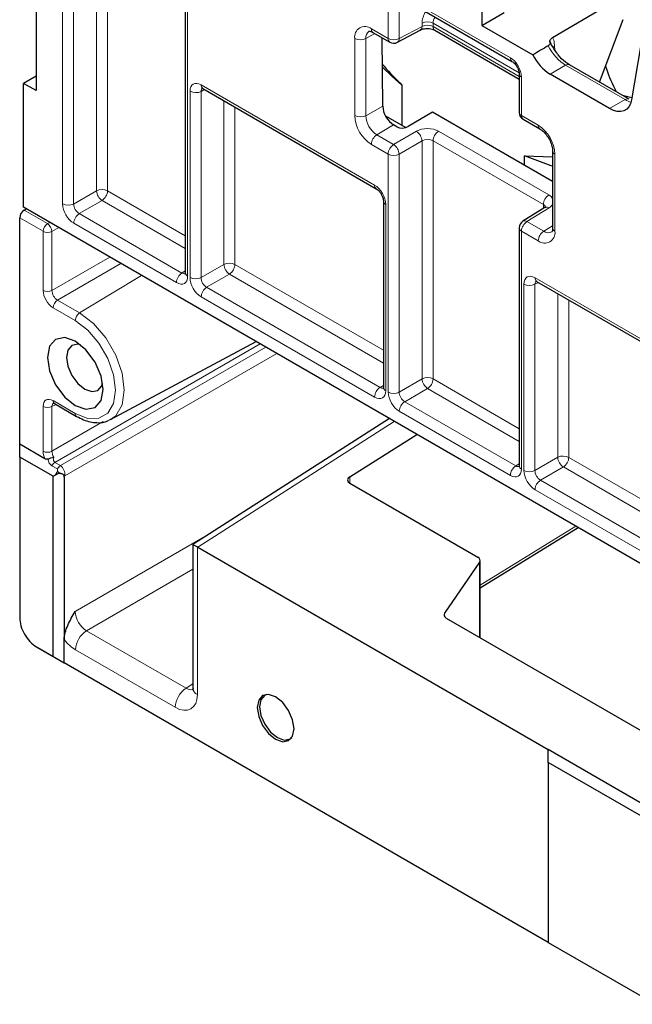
# Paper-space layout 'Blatt4' of a CAD drawing. Header units: millimetres. Extents: x 5 to 418, y 2 to 292.
# Tile 50 of 77: x 236 to 256, y 99 to 131. Entities that reach past the tile are written whole.
import ezdxf

# ---------------------------------------------------------------- set-up
doc = ezdxf.new("R2010")
doc.units = ezdxf.units.MM

psp = doc.layouts.new('Blatt4')

# ---------------------------------------------------------------- linework, layer by layer
at = {"color": 7, "linetype": 'Continuous', "lineweight": 18}
for p, q in [((237.579, 124.779), (237.579, 136)), ((237.93, 135.998), (237.93, 124.778)), ((238.655, 125.197), (238.655, 135.702)), ((239.006, 135.5), (239.006, 125.195)), ((241.551, 133.707), (241.551, 122.487)), ((248.274, 131.459), (251.804, 129.421)), ((247.921, 130.03), (247.921, 131.255)), ((248.271, 131.253), (248.271, 130.028)), ((248.271, 130.028), (248.997, 130.418)), ((248.997, 130.418), (248.997, 130.518)), ((252.082, 128.938), (249.347, 130.516)), ((249.347, 130.516), (249.347, 130.41)), ((249.347, 130.41), (252.084, 128.83)), ((246.86, 127.584), (246.86, 130.033)), ((247.496, 130.191), (247.21, 130.032)), ((247.21, 130.032), (247.21, 127.582)), ((247.387, 130.338), (247.921, 130.03)), ((253.211, 129.787), (253.212, 129.677)), ((253.56, 129.183), (253.068, 128.899)), ((255.449, 128.092), (253.56, 129.183)), ((252.157, 128.809), (252.157, 127.584)), ((241.981, 128.56), (247.49, 125.379)), ((241.627, 122.442), (241.627, 128.355)), ((242.088, 128.413), (241.978, 128.354)), ((241.978, 128.354), (241.978, 122.441)), ((242.704, 122.86), (242.704, 128.058)), ((243.054, 127.856), (243.054, 122.858)), ((247.75, 127.883), (247.21, 127.582)), ((254.957, 127.809), (255.449, 128.092)), ((252.157, 127.584), (252.691, 127.276)), ((248.094, 127.293), (247.561, 126.975)), ((247.561, 126.975), (248.094, 126.667)), ((248.094, 126.667), (248.82, 127.086)), ((249.521, 127.089), (253.026, 125.066)), ((247.921, 126.363), (247.387, 126.67)), ((248.997, 126.78), (248.271, 126.361)), ((248.997, 119.227), (248.997, 126.78)), ((252.852, 124.762), (249.347, 126.785)), ((249.347, 126.785), (249.347, 119.225)), ((247.921, 118.809), (247.921, 126.363)), ((248.271, 126.361), (248.271, 118.808)), ((253.218, 126.363), (253.218, 123.913)), ((237.93, 124.778), (238.655, 125.197)), ((239.006, 125.195), (241.477, 123.768)), ((238.832, 124.891), (238.106, 124.472)), ((241.477, 123.363), (238.832, 124.891)), ((247.844, 124.767), (247.844, 118.854)), ((252.852, 124.633), (252.852, 124.762)), ((236.356, 124.584), (237.1, 124.154)), ((238.106, 124.472), (241.371, 122.587)), ((253.032, 124.655), (252.331, 124.221)), ((236.961, 123.911), (236.215, 124.342)), ((237.1, 124.154), (237.171, 124.195)), ((241.197, 122.283), (237.933, 124.167)), ((252.331, 124.221), (252.864, 123.913)), ((236.961, 122.034), (236.961, 123.911)), ((237.455, 124.031), (237.24, 123.909)), ((237.24, 123.909), (237.24, 122.032)), ((252.157, 123.917), (252.157, 116.364)), ((252.691, 123.609), (252.157, 123.917)), ((253.145, 124.081), (252.864, 123.913)), ((237.24, 122.032), (239.079, 123.094)), ((239.433, 122.89), (237.417, 121.726)), ((241.978, 122.441), (242.704, 122.86)), ((243.054, 122.858), (247.771, 120.135)), ((241.371, 122.587), (241.477, 122.653)), ((242.88, 122.554), (242.155, 122.135)), ((247.771, 119.73), (242.88, 122.554)), ((240.085, 122.513), (238.12, 121.32)), ((252.234, 116.319), (252.234, 122.232)), ((252.695, 122.29), (252.584, 122.231)), ((252.584, 122.231), (252.584, 116.318)), ((252.588, 122.437), (265.875, 114.766)), ((242.155, 122.135), (247.664, 118.954)), ((253.31, 116.737), (253.31, 121.935)), ((237.417, 121.726), (238.12, 121.32)), ((247.49, 118.65), (241.981, 121.83)), ((253.661, 121.732), (253.661, 116.735)), ((237.983, 121.077), (237.279, 121.483)), ((243.853, 120.338), (237.333, 116.574)), ((237.51, 116.472), (244.03, 120.236)), ((244.383, 120.032), (237.65, 116.145)), ((248.271, 118.808), (248.997, 119.227)), ((249.347, 119.225), (252.084, 117.645)), ((247.664, 118.954), (247.771, 119.02)), ((249.174, 118.921), (248.448, 118.502)), ((252.084, 117.24), (249.174, 118.921)), ((237.279, 118.535), (237.983, 118.129)), ((248.448, 118.502), (251.977, 116.464)), ((236.961, 116.931), (236.961, 118.351)), ((237.369, 118.416), (237.24, 118.349)), ((237.24, 118.349), (237.24, 116.929)), ((251.804, 116.16), (248.274, 118.197)), ((237.24, 116.929), (238.872, 117.87)), ((248.113, 117.878), (241.872, 113.888)), ((252.584, 116.318), (253.31, 116.737)), ((253.661, 116.735), (266.155, 109.522)), ((237.414, 116.369), (237.237, 116.471)), ((237.333, 116.574), (237.51, 116.472)), ((237.344, 116.172), (237.412, 116.286)), ((237.412, 116.286), (237.414, 116.369)), ((251.977, 116.464), (252.084, 116.53)), ((253.487, 116.43), (252.761, 116.012)), ((266.155, 109.117), (253.487, 116.43)), ((237.65, 116.145), (237.629, 116.11)), ((246.702, 116.122), (246.702, 115.916)), ((252.761, 116.012), (266.049, 108.341)), ((265.875, 108.036), (252.588, 115.707)), ((250.843, 112.68), (253.885, 114.546)), ((237.983, 111.845), (242.167, 114.261)), ((241.863, 113.893), (241.863, 109.208)), ((241.716, 113.185), (238.336, 111.233)), ((250.824, 111.024), (250.824, 113.408)), ((249.713, 111.793), (249.713, 111.681)), ((238.336, 111.233), (241.5, 109.407)), ((241.156, 108.8), (237.992, 110.626)), ((241.5, 109.407), (241.716, 109.545))]:
    psp.add_line(p, q, dxfattribs=at)
at = {"color": 7, "linetype": 'Continuous', "lineweight": 25}
for p, q in [((241.477, 133.809), (241.477, 122.589)), ((236.734, 133.171), (236.734, 128.38)), ((248.326, 131.344), (251.855, 129.307)), ((253.147, 130.063), (254.912, 131.1)), ((250.899, 130.92), (250.899, 130.45)), ((250.899, 130.45), (251.605, 130.858)), ((250.899, 130.45), (252.521, 129.514)), ((254.632, 128.648), (255.389, 130.636)), ((247.439, 130.223), (247.972, 129.915)), ((247.75, 127.883), (247.733, 130.054)), ((248.216, 129.912), (248.942, 130.302)), ((249.399, 130.295), (252.084, 128.745)), ((255.946, 129.829), (255.654, 128.081)), ((255.574, 128.105), (253.685, 129.195)), ((236.734, 128.832), (236.339, 128.608)), ((252.084, 128.911), (252.084, 127.686)), ((254.957, 127.809), (253.068, 128.899)), ((236.339, 124.676), (236.339, 128.608)), ((236.734, 128.38), (236.339, 128.608)), ((248.36, 128.555), (248.36, 127.276)), ((242.033, 128.445), (247.542, 125.265)), ((242.036, 128.443), (242.033, 128.445)), ((255.665, 128.149), (255.367, 128.224)), ((247.834, 127.579), (248.482, 127.205)), ((249.326, 127.696), (248.554, 127.235)), ((253.145, 125.492), (249.326, 127.696)), ((248.2, 127.232), (248.094, 127.293)), ((252.209, 127.47), (252.742, 127.162)), ((252.249, 126.31), (253.145, 126.273)), ((252.249, 126.009), (252.249, 126.31)), ((253.145, 126.465), (253.145, 124.015)), ((247.771, 124.869), (247.771, 118.956)), ((282.124, 98.244), (236.339, 124.676)), ((236.356, 124.584), (236.426, 124.625)), ((252.903, 124.665), (252.202, 124.232)), ((236.215, 117.153), (236.215, 124.342)), ((252.084, 124.019), (252.084, 116.466)), ((252.639, 122.322), (265.927, 114.651)), ((252.642, 122.32), (252.639, 122.322)), ((239.104, 117.936), (243.727, 120.41)), ((237.321, 118.444), (238.024, 118.037)), ((239.104, 117.936), (239.062, 117.915)), ((247.961, 117.966), (241.716, 113.973)), ((246.702, 116.122), (248.834, 117.462)), ((237.017, 116.69), (236.215, 117.153)), ((236.215, 116.745), (236.215, 117.153)), ((237.276, 116.133), (236.215, 116.745)), ((236.215, 116.745), (236.215, 111.641)), ((237.276, 116.133), (237.344, 116.172)), ((237.276, 110.417), (237.276, 116.133)), ((237.629, 116.11), (237.629, 110.951)), ((246.705, 115.914), (250.77, 113.568)), ((250.843, 112.597), (253.954, 114.506)), ((241.716, 113.973), (241.716, 109.412)), ((241.872, 113.888), (253.009, 107.458)), ((250.843, 111.013), (250.843, 113.465)), ((250.824, 113.408), (249.713, 111.793)), ((249.768, 111.633), (256.169, 107.938)), ((236.642, 110.795), (236.658, 110.786)), ((236.745, 110.723), (237.276, 110.417)), ((236.745, 110.723), (236.922, 110.621)), ((237.629, 110.213), (237.629, 110.951)), ((236.922, 110.621), (237.629, 110.213)), ((237.276, 110.417), (237.629, 110.213)), ((253.009, 101.334), (237.629, 110.213)), ((243.935, 109.134), (243.907, 109.09)), ((244.674, 107.761), (244.727, 107.763)), ((265.383, 100.315), (253.009, 107.458)), ((253.009, 107.05), (253.009, 107.458)), ((265.03, 100.111), (253.009, 107.05)), ((253.009, 107.05), (253.009, 101.334)), ((253.009, 101.334), (257.14, 98.949)), ((253.009, 101.334), (257.464, 98.763)), ((253.009, 101.334), (253.009, 101.334))]:
    psp.add_line(p, q, dxfattribs=at)
at = {"color": 7, "linetype": 'Continuous', "lineweight": 18, "flags": 128}
for points in [[(253.164, 129.749), (253.18, 129.765), (253.211, 129.787)], [(238.12, 121.32), (238.559, 120.987), (238.954, 120.526), (239.268, 119.983), (239.469, 119.41), (239.538, 118.864), (239.469, 118.398), (239.268, 118.058), (239.104, 117.936)], [(237.983, 118.129), (238.377, 117.973), (238.733, 117.977), (239.015, 118.14), (239.197, 118.447), (239.259, 118.866), (239.197, 119.358), (239.015, 119.873), (238.733, 120.362), (238.377, 120.777), (237.983, 121.077)]]:
    psp.add_lwpolyline(points, dxfattribs=at)
at = {"color": 7, "linetype": 'Continuous', "lineweight": 25, "flags": 128}
for points in [[(248.36, 128.555), (248.034, 128.839), (247.74, 129.117)], [(255.654, 128.081), (255.622, 127.962), (255.57, 127.863), (255.499, 127.787), (255.412, 127.737), (255.311, 127.714), (255.199, 127.718), (255.08, 127.75), (254.957, 127.809)], [(253.145, 125.979), (253.105, 125.993), (252.249, 126.31)], [(237.983, 120.42), (237.645, 120.537), (237.358, 120.481), (237.166, 120.261), (237.099, 119.909), (237.166, 119.48), (237.358, 119.038), (237.645, 118.651), (237.983, 118.378), (238.321, 118.261), (238.608, 118.316), (238.799, 118.537), (238.867, 118.889), (238.799, 119.318), (238.608, 119.76), (238.321, 120.147), (237.983, 120.42)], [(238.149, 120.305), (238.06, 120.324), (237.871, 120.287), (237.744, 120.141), (237.7, 119.909), (237.744, 119.626), (237.871, 119.334), (238.06, 119.079), (238.283, 118.899), (238.507, 118.821), (238.696, 118.858), (238.822, 119.003), (238.851, 119.089)], [(244.347, 109.131), (244.123, 109.209), (243.934, 109.172), (243.808, 109.027), (243.763, 108.795), (243.808, 108.511), (243.934, 108.22), (244.123, 107.964), (244.347, 107.784), (244.57, 107.707), (244.759, 107.743), (244.886, 107.889), (244.93, 108.121), (244.886, 108.404), (244.759, 108.696), (244.57, 108.951), (244.347, 109.131)], [(244.069, 109.211), (244.003, 109.183), (243.881, 109.042), (243.838, 108.817), (243.881, 108.542), (244.003, 108.26), (244.187, 108.012), (244.403, 107.837), (244.62, 107.762), (244.803, 107.798), (244.86, 107.841)]]:
    psp.add_lwpolyline(points, dxfattribs=at)
at = {"color": 7, "linetype": 'Continuous', "lineweight": 18}
for centre, radius, start, end in [((247.181, 130.085), 0.326, 50.797, 189.2138), ((248.876, 130.405), 0.122, 302.6833, 6.5035), ((249.17, 130.174), 0.385, 62.6565, 116.7662), ((249.466, 130.395), 0.12, 172.8238, 235.8639), ((247.037, 130.376), 0.385, 242.6566, 296.766), ((247.453, 130.059), 0.244, 124.393, 186.3517), ((247.506, 130.323), 0.12, 172.7889, 235.8989), ((248.04, 130.015), 0.12, 172.7889, 235.8989), ((248.098, 130.372), 0.385, 242.6565, 296.7662), ((248.15, 130.014), 0.122, 302.6829, 6.505), ((251.923, 129.406), 0.12, 172.8229, 235.758), ((253.633, 129.083), 0.123, 65.0332, 126.2769), ((252.21, 128.924), 0.127, 186.7955, 245.4736), ((242.104, 128.546), 0.123, 173.7553, 234.9325), ((241.804, 128.698), 0.385, 242.6565, 296.7662), ((255.522, 127.989), 0.127, 66.769, 125.4917), ((248.005, 127.636), 1.146, 182.6055, 237.3945), ((247.037, 127.926), 0.385, 242.6566, 296.766), ((247.971, 127.617), 0.762, 182.6053, 237.3946), ((252.207, 127.697), 0.123, 185.0735, 246.2465), ((252.28, 127.571), 0.123, 173.7394, 234.9484), ((252.811, 127.262), 0.122, 173.1992, 234.836), ((252.073, 126.311), 1.146, 2.6056, 57.3944), ((247.772, 126.653), 0.385, 123.2297, 177.3476), ((248.601, 126.755), 0.396, 3.5225, 56.4775), ((249.732, 126.767), 0.385, 123.2297, 177.3477), ((248.305, 126.345), 0.385, 123.2297, 177.3476), ((247.875, 126.336), 0.396, 3.5224, 56.4776), ((248.098, 126.705), 0.385, 242.6565, 296.7662), ((253.27, 126.478), 0.127, 186.9123, 245.4632), ((247.616, 125.367), 0.127, 174.5224, 233.3126), ((238.829, 124.853), 0.385, 62.6565, 116.7662), ((239.051, 125.221), 0.396, 183.5222, 236.4778), ((238.621, 125.213), 0.385, 303.2297, 357.3476), ((253.237, 124.744), 0.385, 123.2297, 177.3477), ((237.756, 125.122), 0.385, 242.6565, 296.7662), ((247.896, 124.882), 0.127, 186.797, 245.4725), ((238.318, 124.149), 0.385, 123.2297, 177.3476), ((252.959, 124.557), 0.122, 53.4934, 117.3212), ((237.269, 123.897), 0.308, 123.2301, 177.3473), ((236.921, 123.889), 0.32, 3.4645, 55.952), ((252.542, 123.899), 0.385, 123.2297, 177.3476), ((252.258, 124.123), 0.122, 53.4936, 117.3207), ((237.103, 124.185), 0.309, 242.678, 296.4558), ((252.204, 124.028), 0.12, 184.1238, 247.1962), ((252.896, 123.861), 0.326, 230.7967, 9.2141), ((253.075, 123.591), 0.385, 123.2297, 177.3476), ((253.008, 124.101), 0.236, 232.5943, 297.4795), ((253.268, 124.026), 0.123, 185.0815, 246.2387), ((242.877, 122.516), 0.385, 62.6565, 116.7662), ((243.099, 122.884), 0.396, 183.5222, 236.4778), ((242.669, 122.876), 0.385, 303.2297, 357.3476), ((241.582, 122.265), 0.385, 123.2297, 177.3476), ((241.6, 122.6), 0.123, 185.0662, 246.2538), ((241.804, 122.785), 0.385, 242.6565, 296.7662), ((252.411, 122.575), 0.385, 242.6564, 296.7663), ((252.71, 122.423), 0.123, 173.7553, 234.9325), ((237.103, 122.308), 0.309, 242.678, 296.4558), ((242.366, 121.812), 0.385, 123.2297, 177.3476), ((237.587, 121.469), 0.309, 123.5403, 177.3258), ((238.291, 121.063), 0.309, 123.5403, 177.3258), ((249.17, 118.883), 0.385, 62.6565, 116.7662), ((249.393, 119.251), 0.396, 183.5223, 236.4777), ((248.963, 119.243), 0.385, 303.2297, 357.3476), ((247.875, 118.632), 0.385, 123.2297, 177.3476), ((247.89, 118.965), 0.12, 184.1324, 247.1876), ((248.098, 119.152), 0.385, 242.6565, 296.7662), ((237.375, 118.523), 0.0962, 172.8492, 235.8387), ((248.659, 118.179), 0.385, 123.2297, 177.3476), ((237.103, 118.626), 0.309, 242.678, 296.4558), ((238.078, 118.117), 0.0962, 172.8446, 235.8579), ((237.103, 117.205), 0.309, 242.678, 296.4558), ((253.484, 116.393), 0.385, 62.6564, 116.7662), ((253.706, 116.761), 0.396, 183.5223, 236.4779), ((253.276, 116.753), 0.385, 303.2297, 357.3476), ((237.493, 116.33), 0.292, 123.0272, 151.0286), ((245.641, 129.838), 15.854, 238.7315, 239.1526), ((237.67, 116.227), 0.292, 123.0272, 151.0286), ((252.188, 116.142), 0.385, 123.2297, 177.3476), ((252.207, 116.477), 0.123, 185.0735, 246.2465), ((252.411, 116.662), 0.385, 242.6564, 296.7663), ((240.694, 121.404), 6.076, 239.6139, 239.9378), ((252.972, 115.689), 0.385, 123.2297, 177.3476), ((238.762, 110.59), 0.771, 123.5403, 177.3258), ((241.926, 108.764), 0.771, 123.5403, 177.3258), ((241.956, 109.43), 0.24, 184.1653, 247.1547)]:
    psp.add_arc(centre, radius, start, end, dxfattribs=at)
at = {"color": 7, "linetype": 'Continuous', "lineweight": 25}
for centre, radius, start, end in [((248.097, 130.132), 0.25, 240.0027, 298.2656), ((253.86, 130.154), 1.484, 205.5536, 237.7552), ((252.334, 127.686), 0.25, 180, 240.0027), ((252.334, 124.019), 0.25, 121.7291, 180)]:
    psp.add_arc(centre, radius, start, end, dxfattribs=at)
at = {"color": 7, "linetype": 'Continuous', "lineweight": 18}
for centre, major_axis, ratio, start_param, end_param in [((249.357, 130.718), (0.257, 0.429), 0.587369, 1.526019, 2.36515), ((249.53, 130.615), (0.132, 0.213), 0.597161, 1.4693, 2.374822), ((249.171, 130.315), (0.25, -0.007), 0.556803, 0.801667, 2.35501), ((253.552, 129.995), (-0.508, 0.861), 0.571051, 1.458569, 2.350939), ((251.804, 129.013), (-0.25, 0.433), 0.577557, 3.927224, 5.497716), ((241.981, 128.151), (-0.25, 0.433), 0.577206, 5.498021, 7.068512), ((242.158, 128.253), (-0.132, 0.213), 0.576506, 6.236414, 7.051126), ((255.441, 128.904), (-0.508, 0.861), 0.571051, 2.350939, 2.622939), ((249.167, 126.878), (0.5, 0.008), 0.587275, 0.776363, 2.329706), ((249.171, 126.676), (0.25, 0.008), 0.597067, 0.766692, 2.320035), ((247.49, 124.971), (-0.25, 0.433), 0.577557, 3.927224, 5.497716), ((252.672, 124.855), (0.5, 0.008), 0.587275, 0.323626, 0.776363), ((237.933, 124.575), (-0.25, 0.433), 0.577557, 0.785632, 2.356124), ((238.11, 124.678), (-0.125, 0.217), 0.598058, 0.785633, 2.356125), ((252.675, 124.653), (0.25, 0.008), 0.597067, 6.25388, 7.049877), ((252.672, 124.855), (0.5, 0.008), 0.587275, 5.506205, 5.941489), ((241.374, 122.793), (-0.119, 0.22), 0.576503, 2.373814, 3.17003), ((252.588, 122.028), (-0.25, 0.433), 0.577206, 5.498021, 7.068512), ((241.197, 122.691), (-0.25, 0.433), 0.577206, 2.356428, 3.92692), ((241.981, 122.238), (-0.25, 0.433), 0.577557, 0.785632, 2.356124), ((242.158, 122.341), (-0.125, 0.217), 0.598058, 0.785633, 2.356125), ((252.764, 122.13), (-0.132, 0.213), 0.576506, 6.236414, 7.051126), ((237.279, 121.851), (-0.225, 0.39), 0.577777, 0.785822, 2.355933), ((237.421, 121.932), (-0.125, 0.217), 0.602583, 0.785824, 2.355935), ((247.49, 119.058), (-0.25, 0.433), 0.577206, 2.356428, 3.92692), ((247.667, 119.16), (-0.119, 0.22), 0.576503, 2.373814, 2.894058), ((248.274, 118.605), (-0.25, 0.433), 0.577557, 0.785632, 2.356124), ((248.451, 118.708), (-0.125, 0.217), 0.598058, 0.785633, 2.356125), ((237.279, 118.167), (-0.225, 0.39), 0.576986, 5.498211, 7.068322), ((237.421, 118.249), (-0.133, 0.212), 0.575855, 6.236226, 7.047527), ((237.279, 116.747), (-0.225, 0.39), 0.577777, 0.785822, 1.388227), ((237.421, 116.829), (-0.125, 0.217), 0.602583, 0.785824, 1.63505), ((237.573, 117.032), (0.34, 0.559), 0.562018, 2.535618, 3.154369), ((237.673, 116.974), (0.354, 0.389), 0.3831, 2.511485, 3.23237), ((237.477, 116.249), (-0.077, 0.241), 0.657236, 4.070138, 5.640249), ((251.804, 116.568), (-0.25, 0.433), 0.577206, 2.356428, 3.92692), ((251.98, 116.67), (-0.119, 0.22), 0.576503, 2.373814, 3.170071), ((252.588, 116.115), (-0.25, 0.433), 0.577557, 0.785632, 2.356124), ((252.764, 116.217), (-0.125, 0.217), 0.598058, 0.785633, 2.356125), ((238.346, 111.647), (-0.25, 0.433), 0.608784, 0.785825, 2.355936), ((237.992, 111.443), (-0.5, 0.866), 0.577777, 1.817839, 2.355933), ((241.509, 109.821), (-0.231, 0.445), 0.575412, 2.382569, 3.18828), ((241.155, 109.617), (-0.5, 0.867), 0.576986, 2.356618, 3.926729)]:
    psp.add_ellipse(centre, major_axis=major_axis, ratio=ratio, start_param=start_param, end_param=end_param, dxfattribs=at)
at = {"color": 7, "linetype": 'Continuous', "lineweight": 25}
for centre, major_axis, ratio, start_param, end_param in [((304.406, 159.352), (81.029, 47.59), 0.007557, 2.253512, 2.26128), ((248.091, 127.686), (-0.244, 0.416), 0.572322, 0.781343, 2.351987), ((248.377, 127.337), (0.25, 0.004), 0.587232, 3.918075, 5.488795), ((236.358, 124.422), (0.102, 0.172), 0.585078, 0.809664, 2.363007), ((237.339, 115.938), (0.26, 0.257), 0.50197, 0.472436, 1.093061), ((237.339, 115.938), (0.26, 0.257), 0.50197, 5.823961, 6.074163), ((246.882, 116.022), (0.25, 0.006), 0.592198, 2.359856, 3.913199), ((242.216, 113.699), (0.5, -0.274), 0.000224, 3.14147, 3.927114), ((241.872, 113.479), (-0.25, 0.433), 0.576986, 5.498211, 5.523706), ((250.593, 113.461), (0.25, 0.006), 0.592198, 5.878787, 7.054792), ((249.945, 111.741), (0.25, 0.006), 0.592198, 2.737194, 3.913199)]:
    psp.add_ellipse(centre, major_axis=major_axis, ratio=ratio, start_param=start_param, end_param=end_param, dxfattribs=at)
for points, knots in [([(248.942, 130.302), (248.958, 130.31), (248.993, 130.326), (249.076, 130.345), (249.174, 130.351), (249.273, 130.341), (249.353, 130.319), (249.385, 130.303), (249.399, 130.295)], [0, 0, 0, 0, 0.156504, 0.321511, 0.502704, 0.692824, 0.861529, 1, 1, 1, 1]), ([(247.316, 130.26), (247.316, 130.26), (247.318, 130.262), (247.325, 130.266), (247.391, 130.25), (247.431, 130.228), (247.439, 130.223)], [0, 0, 0, 0, 0.01325, 0.526652, 0.897462, 1, 1, 1, 1]), ([(253.063, 129.922), (253.062, 129.939), (253.059, 129.975), (253.091, 130.025), (253.129, 130.051), (253.147, 130.063)], [0, 0, 0, 0, 0.344989, 0.688996, 1, 1, 1, 1]), ([(253.063, 129.922), (253.065, 129.916), (253.069, 129.894), (253.062, 129.857), (253.036, 129.823), (253.014, 129.808), (253.006, 129.803)], [0, 0, 0, 0, 0.140748, 0.526736, 0.849774, 1, 1, 1, 1]), ([(253.269, 129.593), (253.213, 129.669), (253.134, 129.777), (253.077, 129.897), (253.061, 129.932)], [0, 0, 0, 0, 0.708181, 1, 1, 1, 1]), ([(253.685, 129.195), (253.641, 129.223), (253.52, 129.303), (253.366, 129.441), (253.285, 129.567), (253.269, 129.593)], [0, 0, 0, 0, 0.307221, 0.858999, 1, 1, 1, 1]), ([(247.739, 129.216), (247.757, 129.194), (247.954, 128.955), (248.166, 128.746), (248.36, 128.555)], [0, 0, 0, 0, 0.090279, 1, 1, 1, 1]), ([(251.855, 129.307), (251.871, 129.297), (251.902, 129.276), (251.961, 129.216), (252.016, 129.136), (252.06, 129.044), (252.081, 128.963), (252.083, 128.926), (252.084, 128.911)], [0, 0, 0, 0, 0.154843, 0.318026, 0.496623, 0.684089, 0.869734, 1, 1, 1, 1]), ([(255.173, 128.336), (255.056, 128.572), (254.92, 128.845), (254.843, 129.134), (254.832, 129.174)], [0, 0, 0, 0, 0.861916, 1, 1, 1, 1]), ([(242, 128.459), (242.001, 128.46), (242.002, 128.46), (242.023, 128.45), (242.033, 128.445)], [0, 0, 0, 0, 0.525777, 1, 1, 1, 1]), ([(252.742, 127.162), (252.771, 127.143), (252.835, 127.101), (252.945, 126.986), (253.048, 126.829), (253.118, 126.659), (253.143, 126.535), (253.144, 126.48), (253.145, 126.465)], [0, 0, 0, 0, 0.147847, 0.33717, 0.539203, 0.746671, 0.932865, 1, 1, 1, 1]), ([(247.542, 125.265), (247.557, 125.255), (247.589, 125.234), (247.647, 125.174), (247.703, 125.094), (247.746, 125.002), (247.768, 124.92), (247.77, 124.884), (247.771, 124.869)], [0, 0, 0, 0, 0.154843, 0.318029, 0.496628, 0.684094, 0.869734, 1, 1, 1, 1]), ([(252.932, 124.685), (252.932, 124.686), (252.933, 124.694), (252.926, 124.679), (252.909, 124.668), (252.903, 124.665)], [0, 0, 0, 0, 0.097207, 0.720311, 1, 1, 1, 1]), ([(253.145, 124.015), (253.143, 123.988), (253.139, 123.925), (253.117, 123.891), (253.117, 123.892), (253.117, 123.892)], [0, 0, 0, 0, 0.311895, 0.693589, 1, 1, 1, 1]), ([(241.477, 122.589), (241.476, 122.576), (241.474, 122.553), (241.474, 122.554), (241.474, 122.555)], [0, 0, 0, 0, 0.588063, 1, 1, 1, 1]), ([(252.607, 122.336), (252.608, 122.336), (252.609, 122.337), (252.63, 122.327), (252.639, 122.322)], [0, 0, 0, 0, 0.525779, 1, 1, 1, 1]), ([(247.771, 118.956), (247.769, 118.943), (247.767, 118.92), (247.767, 118.921), (247.767, 118.922)], [0, 0, 0, 0, 0.588063, 1, 1, 1, 1]), ([(237.282, 118.461), (237.281, 118.461), (237.275, 118.459), (237.293, 118.459), (237.314, 118.447), (237.321, 118.444)], [0, 0, 0, 0, 0.154015, 0.707057, 1, 1, 1, 1]), ([(238.024, 118.037), (238.098, 117.998), (238.313, 117.885), (238.648, 117.823), (238.932, 117.835), (239.037, 117.91), (239.05, 117.919)], [0, 0, 0, 0, 0.208558, 0.606885, 0.95341, 1, 1, 1, 1]), ([(237.115, 116.682), (237.143, 116.694), (237.175, 116.705), (237.239, 116.726), (237.271, 116.734), (237.299, 116.74)], [0, 0, 0, 0, 0.5, 0.5, 1, 1, 1, 1]), ([(252.084, 116.466), (252.083, 116.453), (252.081, 116.43), (252.081, 116.431), (252.081, 116.431)], [0, 0, 0, 0, 0.588062, 1, 1, 1, 1]), ([(237.512, 116.226), (237.536, 116.226), (237.56, 116.22), (237.599, 116.197), (237.613, 116.181), (237.62, 116.162)], [0, 0, 0, 0, 0.5, 0.5, 1, 1, 1, 1]), ([(236.215, 111.641), (236.215, 111.561), (236.229, 111.473), (236.282, 111.294), (236.321, 111.204), (236.419, 111.034), (236.478, 110.954), (236.606, 110.819), (236.676, 110.763), (236.745, 110.723)], [2.356285, 2.356285, 2.356285, 2.356285, 2.748939, 2.748939, 3.141593, 3.141593, 3.534247, 3.534247, 3.926901, 3.926901, 3.926901, 3.926901]), ([(237.629, 110.951), (237.629, 111.021), (237.641, 111.095), (237.681, 111.248), (237.709, 111.325), (237.809, 111.553), (237.896, 111.701), (237.983, 111.845)], [0, 0, 0, 0, 0.25, 0.25, 0.5, 0.5, 1, 1, 1, 1]), ([(241.716, 109.412), (241.714, 109.388), (241.711, 109.343), (241.709, 109.342), (241.709, 109.342)], [0, 0, 0, 0, 0.525124, 1, 1, 1, 1])]:
    psp.add_open_spline(points, degree=3, knots=knots, dxfattribs=at)
at = {"color": 7, "linetype": 'Continuous', "lineweight": 18}
psp.add_open_spline([(253.147, 130.063), (253.159, 130.035), (253.195, 129.956), (253.205, 129.853), (253.211, 129.787)], degree=3, knots=[0, 0, 0, 0, 0.355216, 1, 1, 1, 1], dxfattribs=at)
at = {"color": 7, "linetype": 'Continuous', "lineweight": 25}
psp.add_open_spline([(237.115, 116.682), (237.081, 116.667), (237.046, 116.674), (237.017, 116.69)], degree=3, dxfattribs=at)

doc.saveas('drawing.dxf')
